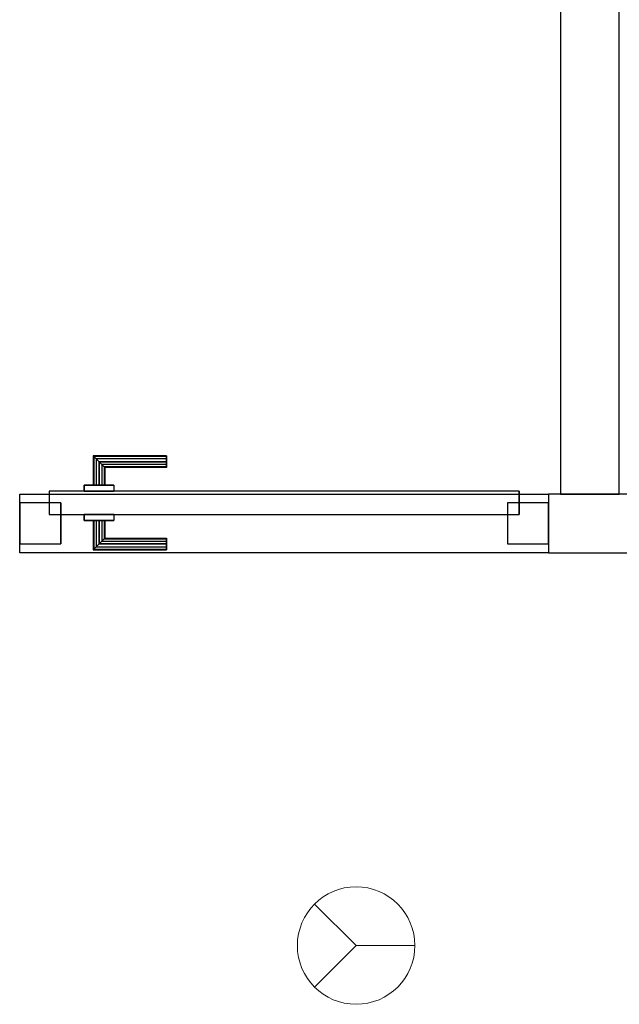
# Model space of a CAD drawing. Header units: metres. Extents: x 391.1 to 430.4, y 12.7 to 28.4.
# Tile 102 of 168: x 406.4 to 407.4, y 25.2 to 26.9. Entities that reach past the tile are written whole.
import ezdxf

# ---------------------------------------------------------------- set-up
doc = ezdxf.new("R2010")
doc.units = ezdxf.units.M
doc.layers.add('01_CARPINTERIA', color=5, linetype='Continuous', lineweight=25, true_color=0x0000ff)
for name, color, linetype, lineweight in [('A-DETL-GENF-OTLN', 7, 'Continuous', 18), ('A-GENM-____-OTLN', 7, 'Continuous', 18), ('A-WALL-____-MCUT', 7, 'Continuous', 25), ('A-WALL-____-OTLN', 7, 'Continuous', 25)]:
    doc.layers.add(name, color=color, linetype=linetype, lineweight=lineweight)

# ---------------------------------------------------------------- blocks, each defined once
blk = doc.blocks.new('Family - Envans PB-155407-02_PCI_P0')
at = {"layer": 'A-WALL-____-OTLN', "color": 253, "true_color": 0xaaaaaa}
for p, q in [((0, 0.1), (0.9, 0.1)), ((0, 0), (0, 0.1)), ((0, 0.1), (0.9, 0.1)), ((0, 0), (0, 0.1)), ((0.9, 0.1), (0.9, 0)), ((0.9, 0.1), (0.9, 0)), ((0.9, 0), (0, 0)), ((0.9, 0), (0, 0))]:
    blk.add_line(p, q, dxfattribs=at)
at = {"layer": 'A-WALL-____-OTLN', "color": 253, "lineweight": 18, "true_color": 0xaaaaaa}
blk.add_line((0, 0), (0.9, 0), dxfattribs=at)
blk = doc.blocks.new('Family - Vano de puerta PB-155409-02_PCI_P0')
at = {"layer": 'A-GENM-____-OTLN', "color": 253, "true_color": 0xaaaaaa}
for p, q in [((406.3564, 26.0508), (406.3564, 25.9508)), ((407.2564, 26.0508), (406.3564, 26.0508)), ((406.3564, 26.0508), (406.3564, 25.9508)), ((406.3564, 26.0508), (407.2564, 26.0508)), ((407.2564, 25.9508), (407.2564, 26.0508)), ((407.2564, 26.0508), (407.2564, 25.9508)), ((406.3564, 25.9508), (407.2564, 25.9508)), ((407.2564, 25.9508), (406.3564, 25.9508))]:
    blk.add_line(p, q, dxfattribs=at)
blk = doc.blocks.new('Family - Envans PB-155465-02_PCI_P0')
at = {"layer": 'A-WALL-____-MCUT', "color": 253, "true_color": 0xaaaaaa}
for p, q in [((2.0275, 0.1), (0, 0.1)), ((2.0275, 0), (2.0275, 0.1)), ((0, 0), (2.0275, 0))]:
    blk.add_line(p, q, dxfattribs=at)
at = {"layer": 'A-WALL-____-OTLN', "color": 253, "true_color": 0xaaaaaa}
for p, q in [((2.0275, 0.1), (0, 0.1)), ((2.0275, 0), (2.0275, 0.1)), ((0, 0), (2.0275, 0))]:
    blk.add_line(p, q, dxfattribs=at)
at = {"layer": 'A-WALL-____-OTLN', "color": 253, "lineweight": 18, "true_color": 0xaaaaaa}
blk.add_line((0, 0), (2.0275, 0), dxfattribs=at)
blk = doc.blocks.new('Family - Envans PB-155615-02_PCI_P0')
at = {"layer": 'A-WALL-____-MCUT', "color": 253, "true_color": 0xaaaaaa}
for p, q in [((1.6715, 0.1), (0, 0.1)), ((0, 0.1), (0, 0)), ((1.6715, 0), (1.6715, 0.1)), ((0, 0), (1.6715, 0))]:
    blk.add_line(p, q, dxfattribs=at)
at = {"layer": 'A-WALL-____-OTLN', "color": 253, "true_color": 0xaaaaaa}
for p, q in [((1.6715, 0.1), (0, 0.1)), ((0, 0.1), (0, 0)), ((1.6715, 0), (1.6715, 0.1)), ((0, 0), (1.6715, 0))]:
    blk.add_line(p, q, dxfattribs=at)
at = {"layer": 'A-WALL-____-OTLN', "color": 253, "lineweight": 18, "true_color": 0xaaaaaa}
blk.add_line((0, 0), (1.6715, 0), dxfattribs=at)
blk = doc.blocks.new('Family - LONDR55-XX_ZZ-ARQ-CAA-M3D-Londres55-155897-02_PCI_P0')
at = {"layer": '01_CARPINTERIA', "color": 161, "true_color": 0xaaaaff}
for p, q in [((0.1263, 0.1487), (0.125, 0.15)), ((0.125, 0.15), (0.125, 0.1)), ((0.125, 0.15), (0.1263, 0.1487)), ((0.25, 0.15), (0.125, 0.15)), ((0.13, 0.145), (0.1263, 0.1487)), ((0.1263, 0.1487), (0.1263, 0.1)), ((0.1263, 0.1487), (0.1263, 0.1)), ((0.1263, 0.1487), (0.13, 0.145)), ((0.25, 0.1487), (0.1263, 0.1487)), ((0.25, 0.1487), (0.1263, 0.1487)), ((0.135, 0.14), (0.13, 0.145)), ((0.13, 0.145), (0.13, 0.1)), ((0.13, 0.145), (0.13, 0.1)), ((0.13, 0.145), (0.135, 0.14)), ((0.25, 0.145), (0.13, 0.145)), ((0.25, 0.145), (0.13, 0.145)), ((0.135, 0.1), (0.135, 0.14)), ((0.135, 0.14), (0.135, 0.1)), ((0.135, 0.14), (0.14, 0.135)), ((0.14, 0.135), (0.135, 0.14)), ((0.135, 0.14), (0.25, 0.14)), ((0.25, 0.14), (0.135, 0.14)), ((0.14, 0.135), (0.14, 0.1)), ((0.14, 0.135), (0.1437, 0.1313)), ((0.1437, 0.1313), (0.14, 0.135)), ((0.14, 0.135), (0.14, 0.1)), ((0.25, 0.135), (0.14, 0.135)), ((0.25, 0.135), (0.14, 0.135)), ((0.25, 0.1487), (0.25, 0.15)), ((0.25, 0.15), (0.25, 0.1487)), ((0.25, 0.145), (0.25, 0.1487)), ((0.25, 0.1487), (0.25, 0.145)), ((0.25, 0.145), (0.25, 0.14)), ((0.25, 0.14), (0.25, 0.145)), ((0.25, 0.14), (0.25, 0.135)), ((0.25, 0.135), (0.25, 0.14)), ((0.25, 0.135), (0.25, 0.1313)), ((0.25, 0.1313), (0.25, 0.135)), ((0.1437, 0.1313), (0.1437, 0.1)), ((0.1437, 0.1313), (0.145, 0.13)), ((0.145, 0.13), (0.1437, 0.1313)), ((0.1437, 0.1313), (0.1437, 0.1)), ((0.25, 0.1313), (0.1437, 0.1313)), ((0.25, 0.1313), (0.1437, 0.1313)), ((0.145, 0.13), (0.145, 0.1)), ((0.25, 0.13), (0.145, 0.13)), ((0.25, 0.1313), (0.25, 0.13)), ((0.25, 0.13), (0.25, 0.1313)), ((0.85, 0.09), (0.05, 0.09)), ((0.05, 0.09), (0.05, 0.05)), ((0.85, 0.09), (0.05, 0.09)), ((0.05, 0.09), (0.05, 0.05)), ((0.16, 0.1), (0.11, 0.1)), ((0.11, 0.1), (0.16, 0.1)), ((0.11, 0.1), (0.11, 0.09)), ((0.11, 0.09), (0.11, 0.1)), ((0.16, 0.09), (0.11, 0.09)), ((0.11, 0.09), (0.16, 0.09)), ((0.1263, 0.1), (0.125, 0.1)), ((0.125, 0.1), (0.1263, 0.1)), ((0.13, 0.1), (0.1263, 0.1)), ((0.1263, 0.1), (0.13, 0.1)), ((0.135, 0.1), (0.13, 0.1)), ((0.13, 0.1), (0.135, 0.1)), ((0.14, 0.1), (0.135, 0.1)), ((0.135, 0.1), (0.14, 0.1)), ((0.14, 0.1), (0.1437, 0.1)), ((0.1437, 0.1), (0.14, 0.1)), ((0.1437, 0.1), (0.145, 0.1)), ((0.145, 0.1), (0.1437, 0.1)), ((0.16, 0.1), (0.16, 0.09)), ((0.16, 0.1), (0.16, 0.09)), ((0.85, 0.05), (0.85, 0.09)), ((0.85, 0.09), (0.85, 0.05)), ((0.07, 0.07), (0, 0.07)), ((0, 0.07), (0, 0)), ((0.07, 0.07), (0, 0.07)), ((0, 0.07), (0, 0)), ((0.07, 0), (0.07, 0.07)), ((0.07, 0.07), (0.07, 0)), ((0.9, 0.07), (0.83, 0.07)), ((0.83, 0.07), (0.83, 0)), ((0.9, 0.07), (0.83, 0.07)), ((0.83, 0.07), (0.83, 0)), ((0.9, 0), (0.9, 0.07)), ((0.9, 0.07), (0.9, 0)), ((0.05, 0.05), (0.85, 0.05)), ((0.05, 0.05), (0.85, 0.05)), ((0.11, 0.05), (0.16, 0.05)), ((0.16, 0.05), (0.11, 0.05)), ((0.11, 0.05), (0.11, 0.04)), ((0.11, 0.04), (0.11, 0.05)), ((0.11, 0.04), (0.16, 0.04)), ((0.16, 0.04), (0.11, 0.04)), ((0.1263, 0.04), (0.125, 0.04)), ((0.125, 0.04), (0.1263, 0.04)), ((0.125, 0.04), (0.125, -0.01)), ((0.13, 0.04), (0.1263, 0.04)), ((0.1263, 0.04), (0.13, 0.04)), ((0.1263, 0.04), (0.1263, -0.0087)), ((0.1263, 0.04), (0.1263, -0.0087)), ((0.13, 0.04), (0.135, 0.04)), ((0.135, 0.04), (0.13, 0.04)), ((0.13, 0.04), (0.13, -0.005)), ((0.13, 0.04), (0.13, -0.005)), ((0.135, 0.04), (0.14, 0.04)), ((0.14, 0.04), (0.135, 0.04)), ((0.135, 0), (0.135, 0.04)), ((0.135, 0.04), (0.135, 0)), ((0.14, 0.04), (0.1437, 0.04)), ((0.1437, 0.04), (0.14, 0.04)), ((0.14, 0.04), (0.14, 0.005)), ((0.14, 0.04), (0.14, 0.005)), ((0.1437, 0.04), (0.145, 0.04)), ((0.145, 0.04), (0.1437, 0.04)), ((0.1437, 0.04), (0.1437, 0.0087)), ((0.1437, 0.04), (0.1437, 0.0087)), ((0.145, 0.04), (0.145, 0.01)), ((0.16, 0.05), (0.16, 0.04)), ((0.16, 0.05), (0.16, 0.04)), ((0, 0), (0.07, 0)), ((0, 0), (0.07, 0)), ((0.14, 0.005), (0.135, 0)), ((0.135, 0), (0.14, 0.005)), ((0.25, 0), (0.135, 0)), ((0.135, 0), (0.25, 0)), ((0.1437, 0.0087), (0.14, 0.005)), ((0.14, 0.005), (0.1437, 0.0087)), ((0.14, 0.005), (0.25, 0.005)), ((0.14, 0.005), (0.25, 0.005)), ((0.145, 0.01), (0.1437, 0.0087)), ((0.1437, 0.0087), (0.145, 0.01)), ((0.1437, 0.0087), (0.25, 0.0087)), ((0.1437, 0.0087), (0.25, 0.0087)), ((0.145, 0.01), (0.25, 0.01)), ((0.25, 0.0087), (0.25, 0.01)), ((0.25, 0.01), (0.25, 0.0087)), ((0.25, 0.005), (0.25, 0.0087)), ((0.25, 0.0087), (0.25, 0.005)), ((0.25, 0.005), (0.25, 0)), ((0.25, 0), (0.25, 0.005)), ((0.25, 0), (0.25, -0.005)), ((0.25, -0.005), (0.25, 0)), ((0.83, 0), (0.9, 0)), ((0.83, 0), (0.9, 0)), ((0.125, -0.01), (0.1263, -0.0087)), ((0.1263, -0.0087), (0.125, -0.01)), ((0.125, -0.01), (0.25, -0.01)), ((0.1263, -0.0087), (0.13, -0.005)), ((0.13, -0.005), (0.1263, -0.0087)), ((0.1263, -0.0087), (0.25, -0.0087)), ((0.1263, -0.0087), (0.25, -0.0087)), ((0.13, -0.005), (0.135, 0)), ((0.135, 0), (0.13, -0.005)), ((0.13, -0.005), (0.25, -0.005)), ((0.13, -0.005), (0.25, -0.005)), ((0.25, -0.005), (0.25, -0.0087)), ((0.25, -0.0087), (0.25, -0.005)), ((0.25, -0.0087), (0.25, -0.01)), ((0.25, -0.01), (0.25, -0.0087))]:
    blk.add_line(p, q, dxfattribs=at)
blk = doc.blocks.new('Family - Porta PB-155898-02_PCI_P0')
blk.add_blockref('Family - LONDR55-XX_ZZ-ARQ-CAA-M3D-Londres55-155897-02_PCI_P0', (0, 0))
blk = doc.blocks.new('LONDR55-XX_ZZ-ARQ-CAA-M3D-Londres55_ifc-1-02_PCI_P0')
at = {"layer": '01_CARPINTERIA', "color": 253, "lineweight": 18, "true_color": 0xaaaaaa}
blk.add_blockref('Family - Porta PB-155898-02_PCI_P0', (406.3564, 25.9658), dxfattribs=at)
at = {"layer": 'A-GENM-____-OTLN', "color": 253, "lineweight": 18, "true_color": 0xaaaaaa}
blk.add_blockref('Family - Vano de puerta PB-155409-02_PCI_P0', (0, 0), dxfattribs=at)
at = {"layer": 'A-WALL-____-OTLN', "color": 253, "lineweight": 18, "true_color": 0xaaaaaa, "rotation": 270}
blk.add_blockref('Family - Envans PB-155465-02_PCI_P0', (407.2764, 28.0782), dxfattribs=at)
at = {"layer": 'A-WALL-____-OTLN', "color": 253, "lineweight": 18, "true_color": 0xaaaaaa}
for name, p in [('Family - Envans PB-155407-02_PCI_P0', (406.3564, 25.9508)), ('Family - Envans PB-155615-02_PCI_P0', (407.2564, 25.9508))]:
    blk.add_blockref(name, p, dxfattribs=at)
blk = doc.blocks.new('ZYR_12_01_08 Detectors - 01 Detector Òptic-539619-02_PCI_P0')
at = {"layer": 'A-DETL-GENF-OTLN', "color": 1, "true_color": 0xff0000}
for q in [(-0.0707, 0.0707), (0.0707, 0.0707), (0, -0.1)]:
    blk.add_line((0, 0), q, dxfattribs=at)
blk.add_circle((0, 0), 0.1, dxfattribs=at)

msp = doc.modelspace()

# ---------------------------------------------------------------- block references
at = {"lineweight": 5}
msp.add_blockref('LONDR55-XX_ZZ-ARQ-CAA-M3D-Londres55_ifc-1-02_PCI_P0', (0, 0), dxfattribs=at)
at = {"layer": 'A-DETL-GENF-OTLN', "color": 1, "true_color": 0xff0000, "rotation": 89.9999999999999}
msp.add_blockref('ZYR_12_01_08 Detectors - 01 Detector Òptic-539619-02_PCI_P0', (406.9289, 25.2823), dxfattribs=at)

doc.saveas('drawing.dxf')
